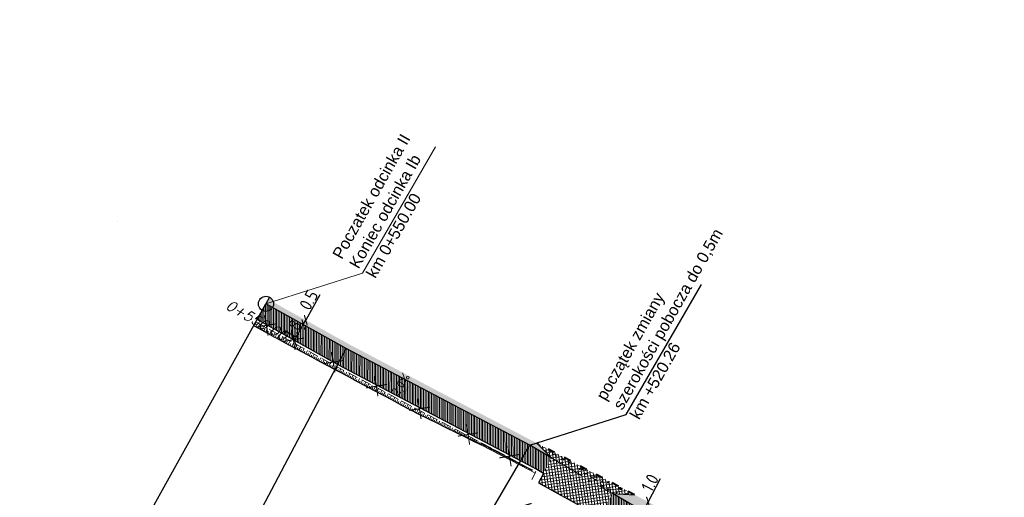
# Model space of a CAD drawing. Header units: metres. Extents: x 8431043 to 8456388, y 5766167 to 5771876.
# Tile 8 of 31: x 8433950 to 8434048, y 5770340 to 5770388. Entities that reach past the tile are written whole.
import ezdxf

# ---------------------------------------------------------------- set-up
doc = ezdxf.new("R2010")
doc.units = ezdxf.units.M
for name, pattern in [('4011', [6, 4, -2]), ('ACAD_ISO03W100', [30, 12, -18]), ('ACAD_ISO10W100', [18, 12, -3, 0, -3]), ('BUF', [0]), ('CIĄGŁA', [0])]:
    doc.linetypes.add(name, pattern=pattern)
for name, color, linetype, lineweight in [('_OPISY', 7, 'Continuous', 25), ('hatch kostka', 210, 'Continuous', 9), ('kreskowanie skarp', 250, 'Continuous', 15), ('LINES', 7, 'Continuous', 0), ('linia', 7, 'CIĄGŁA', 20), ('pochylenia', 7, 'Continuous', 13), ('WYMIARY', 253, 'Continuous', 13), ('Zalacznik_3_Rowy DW837|Zalacznik_3_Rowy DW837|zdi pobocze', 250, '4011', 18), ('zdi krawedz jezdni', 250, '4011', 30), ('zdi krawężnik na trapezowy', 253, 'ACAD_ISO03W100', 40), ('zdi_obrzeze chodnikowe 8x30', 6, 'Continuous', 30)]:
    doc.layers.add(name, color=color, linetype=linetype, lineweight=lineweight)
for name, color, linetype in [('C-DROGI-SYTUACJA', 7, 'Continuous'), ('C-DROGI-SYTUACJA-ETYKIETY', 1, 'Continuous'), ('DRO_Podzespół', 7, 'Continuous'), ('S-5_opis_hektometr', 20, 'Continuous'), ('S-5_opis_pkt_geometrycznych', 20, 'Continuous')]:
    doc.layers.add(name, color=color, linetype=linetype)
doc.layers.add('hatch zdi chodniki', color=7, linetype='Continuous', lineweight=0, true_color=0x8345ba)
doc.styles.add('! romans poch 1.8 mm szer 1', font='romans.shx', dxfattribs={"oblique": 15, "height": 1.8})
doc.styles.add('ISOCP', font='geniso.shx')
doc.styles.add('własny_500', font='isocp.shx', dxfattribs={"width": 0.9, "height": 1.2})
doc.dimstyles.new('kopia własny 500', dxfattribs={"dimtxt": 1.2, "dimasz": 0.8, "dimexe": 0.1795, "dimexo": 0.0625, "dimgap": 0.09, "dimtad": 3, "dimdec": 1, "dimzin": 0, "dimdsep": 46, "dimtxsty": 'własny_500', "dimblk": 'ARCHTICK', "dimcen": 0.09, "dimaunit": 2, "dimadec": 4, "dimazin": 0, "dimtfac": 1, "dimtdec": 1, "dimtofl": 0, "dimtmove": 2, "dimatfit": 3, "dimldrblk": 'ARCHTICK', "dimfxl": 1, "dimtolj": 1, "dimtzin": 0, "dimarcsym": 0})

# ---------------------------------------------------------------- blocks, each defined once
blk = doc.blocks.new('_ARCHTICK')
at = {"color": 0, "linetype": 'ByBlock', "const_width": 0.15}
blk.add_lwpolyline([(-0.5, -0.5), (0.5, 0.5)], dxfattribs=at)
blk = doc.blocks.new('*D69')
at = {"layer": 'Defpoints', "color": 0, "transparency": 16777216}
for p in [(8434012.213, 5770340.119), (8434011.746, 5770339.235), (8434012.319, 5770338.933)]:
    blk.add_point(p, dxfattribs=at)
at = {"layer": 'WYMIARY', "color": 0, "lineweight": -2, "transparency": 16777216}
for p, q in [((8434013.999, 5770342.119), (8434012.785, 5770339.817)), ((8434012.785, 5770339.817), (8434012.319, 5770338.933))]:
    blk.add_line(p, q, dxfattribs=at)
at = {"layer": 'WYMIARY', "color": 0, "lineweight": -2, "transparency": 16777216, "xscale": 0.75, "yscale": 0.75, "zscale": 0.75}
for p, rotation in [((8434012.785, 5770339.817), 62.18559174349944), ((8434012.319, 5770338.933), 242.1855917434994)]:
    blk.add_blockref('_ARCHTICK', p, dxfattribs=dict(at, rotation=rotation))
at = {"layer": 'WYMIARY', "color": 0, "transparency": 16777216, "insert": (8434012.975, 5770341.709), "char_height": 1.25, "attachment_point": 5, "rotation": 62.18559, "style": 'ISOCP'}
blk.add_mtext('\\A1;1.0', dxfattribs=at)
blk = doc.blocks.new('*D75')
at = {"layer": 'Defpoints', "color": 0, "transparency": 16777216}
for p in [(8434749.828, 5771876.32), (8434750.943, 5771875.576), (8432377.706, 5768319.94)]:
    blk.add_point(p, dxfattribs=at)
at = {"layer": 'WYMIARY', "color": 0, "lineweight": -2, "transparency": 16777216}
blk.add_line((8432378.821, 5768319.196), (8434750.943, 5771875.576), dxfattribs=at)
at = {"layer": 'WYMIARY', "color": 0, "lineweight": -2, "transparency": 16777216, "xscale": 0.75, "yscale": 0.75, "zscale": 0.75}
for p, rotation in [((8434750.943, 5771875.576), 56.29653123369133), ((8432378.821, 5768319.196), 236.2965312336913)]:
    blk.add_blockref('_ARCHTICK', p, dxfattribs=dict(at, rotation=rotation))
at = {"layer": 'WYMIARY', "color": 0, "transparency": 16777216, "insert": (8433564.287, 5770097.783), "char_height": 1.25, "attachment_point": 5, "rotation": 56.29653, "style": 'ISOCP'}
blk.add_mtext('\\A1;4274.9', dxfattribs=at)
blk = doc.blocks.new('*D78')
at = {"layer": 'Defpoints', "color": 0, "transparency": 16777216}
for p in [(8434001.895, 5770341.699), (8434008.026, 5770338.337), (8434006.831, 5770336.157)]:
    blk.add_point(p, dxfattribs=at)
at = {"layer": 'WYMIARY', "color": 0, "lineweight": -2, "transparency": 16777216}
blk.add_line((8434000.699, 5770339.518), (8434006.831, 5770336.157), dxfattribs=at)
at = {"layer": 'WYMIARY', "color": 0, "lineweight": -2, "transparency": 16777216, "xscale": 0.75, "yscale": 0.75, "zscale": 0.75}
for p, rotation in [((8434000.699, 5770339.518), 151.2659192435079), ((8434006.831, 5770336.157), 331.2659192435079)]:
    blk.add_blockref('_ARCHTICK', p, dxfattribs=dict(at, rotation=rotation))
at = {"layer": 'WYMIARY', "color": 0, "transparency": 16777216, "insert": (8434004.109, 5770338.464), "char_height": 1.25, "attachment_point": 5, "rotation": 331.26592, "style": 'ISOCP'}
blk.add_mtext('\\A1;7.0', dxfattribs=at)
blk = doc.blocks.new('*U80')
at = {"layer": 'C-DROGI-SYTUACJA', "color": 1, "linetype": 'ACAD_ISO10W100', "lineweight": 13, "ltscale": 0.3}
for p, q in [((8433982.782, 5770355.08), (8433974.8, 5770359.516)), ((8434001.014, 5770345.462), (8433982.782, 5770355.08)), ((8434010.908, 5770339.677), (8434001.014, 5770345.462))]:
    blk.add_line(p, q, dxfattribs=at)
at = {"layer": 'C-DROGI-SYTUACJA', "color": 253, "linetype": 'ACAD_ISO03W100', "lineweight": 13, "ltscale": 0.1}
for p, q in [((8433982.782, 5770355.08), (8433982.782, 5770355.08)), ((8433982.782, 5770355.08), (8433982.782, 5770355.08)), ((8434001.014, 5770345.462), (8434001.014, 5770345.462)), ((8434001.014, 5770345.462), (8434001.014, 5770345.462))]:
    blk.add_line(p, q, dxfattribs=at)
blk = doc.blocks.new('symbol hektometru sytuacja')
at = {"layer": 'S-5_opis_hektometr'}
blk.add_hatch(color=1, dxfattribs=at).paths.add_polyline_path([(0, 0.5, 0.414214), (-0.5, 0, 0.414214), (0, -0.5)])
at = {"layer": 'S-5_opis_hektometr', "color": 1}
blk.add_lwpolyline([(0, -0.5), (0, 0.5)], dxfattribs=at)
blk.add_circle((0, 0), 0.5, dxfattribs=at)
blk = doc.blocks.new('*U81')
at = {"layer": 'S-5_opis_hektometr', "color": 1, "linetype": 'Continuous', "lineweight": -3, "xscale": 1.5, "yscale": 1.5, "zscale": 1.5, "rotation": 150.9368206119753}
blk.add_blockref('symbol hektometru sytuacja', (8433974.8, 5770359.516), dxfattribs=at)
at = {"layer": 'S-5_opis_hektometr', "color": 7, "linetype": 'Continuous', "lineweight": -3, "insert": (8433974.132, 5770358.314), "char_height": 1, "attachment_point": 2, "rotation": 330.93682, "style": '! romans poch 1.8 mm szer 1'}
blk.add_mtext('0+550.00', dxfattribs=at)
blk = doc.blocks.new('*U82')
at = {"layer": 'S-5_opis_pkt_geometrycznych', "color": 20, "linetype": 'Continuous', "lineweight": -3}
for p, q in [((8433953.26, 5770320.758), (8433974.8, 5770359.516)), ((8433967.184, 5770325.514), (8433982.782, 5770355.08)), ((8433984.178, 5770316.668), (8434001.014, 5770345.462))]:
    blk.add_line(p, q, dxfattribs=at)
blk = doc.blocks.new('sdd')
at = {"layer": 'linia', "flags": 128}
blk.add_lwpolyline([(8433974.8, 5770359.516), (8433984.383, 5770362.579), (8433991.666, 5770375.143)], dxfattribs=at)
at = {"layer": 'C-DROGI-SYTUACJA', "color": 7, "linetype": 'Continuous', "lineweight": -3}
blk.add_blockref('*U80', (0, 0), dxfattribs=at)
at = {"layer": 'C-DROGI-SYTUACJA-ETYKIETY', "color": 4, "linetype": 'Continuous', "lineweight": 35}
for name in ['*U81', '*U82']:
    blk.add_blockref(name, (0, 0), dxfattribs=at)
at = {"layer": '_OPISY', "linetype": 'Continuous', "insert": (8433985.691, 5770361.966), "char_height": 1.15, "width": 39.94755, "attachment_point": 7, "rotation": 60.43929, "style": 'ISOCP'}
blk.add_mtext('{\\fArial|b0|i0|c238|p34;Poczatek odcinka II\\PKoniec odcinka Ib\\Pkm 0+550.00}', dxfattribs=at)
blk = doc.blocks.new('*D84')
at = {"layer": 'Defpoints', "color": 0, "transparency": 16777216}
for p in [(8433978.453, 5770357.486), (8433978.515, 5770357.452), (8433977.579, 5770355.913)]:
    blk.add_point(p, dxfattribs=at)
at = {"layer": 'WYMIARY', "color": 0, "lineweight": -2, "transparency": 16777216}
blk.add_line((8433977.641, 5770355.878), (8433978.515, 5770357.452), dxfattribs=at)
at = {"layer": 'WYMIARY', "color": 0, "lineweight": -2, "transparency": 16777216, "xscale": 0.75, "yscale": 0.75, "zscale": 0.75}
for p, rotation in [((8433978.515, 5770357.452), 60.93682061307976), ((8433977.641, 5770355.878), 240.9368206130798)]:
    blk.add_blockref('_ARCHTICK', p, dxfattribs=dict(at, rotation=rotation))
at = {"layer": 'WYMIARY', "color": 0, "transparency": 16777216, "insert": (8433977.453, 5770357.012), "char_height": 1.25, "attachment_point": 5, "rotation": 60.93682, "style": 'ISOCP'}
blk.add_mtext('\\A1;1.8', dxfattribs=at)
blk = doc.blocks.new('*D85')
at = {"layer": 'Defpoints', "color": 0, "transparency": 16777216}
for p in [(8433978.386, 5770358.095), (8433978.453, 5770357.486), (8433978.758, 5770357.889)]:
    blk.add_point(p, dxfattribs=at)
at = {"layer": 'WYMIARY', "color": 0, "lineweight": -2, "transparency": 16777216}
for p in [(8433980.163, 5770360.416), (8433978.515, 5770357.452)]:
    blk.add_line(p, (8433978.758, 5770357.889), dxfattribs=at)
at = {"layer": 'WYMIARY', "color": 0, "lineweight": -2, "transparency": 16777216, "xscale": 0.75, "yscale": 0.75, "zscale": 0.75}
for p, rotation in [((8433978.758, 5770357.889), 60.93682061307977), ((8433978.515, 5770357.452), 240.9368206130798)]:
    blk.add_blockref('_ARCHTICK', p, dxfattribs=dict(at, rotation=rotation))
at = {"layer": 'WYMIARY', "color": 0, "transparency": 16777216, "insert": (8433979.056, 5770359.897), "char_height": 1.25, "attachment_point": 5, "rotation": 60.93682, "style": 'ISOCP'}
blk.add_mtext('\\A1;0.5', dxfattribs=at)

msp = doc.modelspace()

# ---------------------------------------------------------------- hatches: boundary and pattern name
at = {"layer": 'hatch kostka', "linetype": 'Continuous', "lineweight": 5, "true_color": 0xfecc66}
h = msp.add_hatch(dxfattribs=at)
h.set_pattern_fill('ANSI37', color=31, scale=0.09, angle=-36.63285)
h.set_pattern_definition([(8.367146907, (0, 0), (-0.041581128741, 0.282708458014), []), (98.367146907, (0, 0), (-0.282708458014, -0.041581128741), [])])
h.paths.add_polyline_path([(8434003.489, 5770344.721), (8434001.72, 5770345.655), (8434003.204, 5770344.181), (8434001.895, 5770341.699), (8434008.026, 5770338.337), (8434009.246, 5770340.649), (8434011.442, 5770340.526), (8434009.673, 5770341.459)])
at = {"layer": 'hatch zdi chodniki', "lineweight": 13, "transparency": 33554687}
h = msp.add_hatch(dxfattribs=at)
h.set_pattern_fill('DOTS', color=3, scale=0.13, style=0)
h.paths.add_polyline_path([(8434291.477, 5770237.592), (8434289.272, 5770237.22), (8434294.219, 5770235.709), (8434304.064, 5770232.504), (8434352.975, 5770216.485), (8434351.386, 5770218.057), (8434304.375, 5770233.454), (8434294.52, 5770236.663)])
h.paths.add_polyline_path([(8434266.018, 5770244.733), (8434265.639, 5770244.676), (8434266.015, 5770244.554)])
h.paths.add_polyline_path([(8434267.85, 5770245.01), (8434266.018, 5770244.733), (8434266.015, 5770244.554), (8434270.421, 5770243.126), (8434280.902, 5770239.775), (8434284.092, 5770238.801), (8434282.471, 5770240.342), (8434281.2, 5770240.73), (8434270.728, 5770244.077)])
h.paths.add_polyline_path([(8434149.083, 5770283.339), (8434146.907, 5770283.089), (8434157.392, 5770279.145), (8434183.652, 5770271.152), (8434226.176, 5770257.466), (8434259.239, 5770246.75), (8434257.644, 5770248.318), (8434226.484, 5770258.418), (8434183.951, 5770272.107), (8434157.714, 5770280.092)])
h.paths.add_polyline_path([(8434094.662, 5770300.267), (8434093.121, 5770301.888), (8434084.6, 5770304.97), (8434081.22, 5770305.98), (8434077.409, 5770307.545), (8434076.937, 5770306.658), (8434080.886, 5770305.036), (8434084.287, 5770304.02)])
h.paths.add_polyline_path([(8434101.584, 5770298.826), (8434099.363, 5770298.566), (8434102.578, 5770297.403), (8434143.622, 5770284.325), (8434142.025, 5770285.883), (8434102.9, 5770298.35)])
h.paths.add_polyline_path([(8434011.442, 5770340.526), (8434009.246, 5770340.649), (8434010.908, 5770339.677), (8434013.388, 5770338.368), (8434047.859, 5770319.647), (8434066.478, 5770310.954), (8434076.937, 5770306.658), (8434077.409, 5770307.545), (8434066.88, 5770311.87), (8434048.31, 5770320.54), (8434013.86, 5770339.25)])
h.paths.add_polyline_path([(8433893.006, 5770405.515), (8433891.889, 5770405.573), (8433905.229, 5770398.018), (8433905.33, 5770397.958), (8433905.528, 5770398.422), (8433905.48, 5770398.45)])
h.paths.add_polyline_path([(8433748.793, 5770512.117), (8433746.759, 5770513.046), (8433749.963, 5770509.073), (8433750.804, 5770508.222), (8433762.888, 5770493.325), (8433772.314, 5770482.022), (8433776.22, 5770478.9), (8433763.66, 5770493.96), (8433751.55, 5770508.89), (8433750.71, 5770509.74)])
h.paths.add_polyline_path([(8433722.133, 5770543.576), (8433721.656, 5770545.761), (8433699.12, 5770573.7), (8433684.56, 5770591.47), (8433678.06, 5770600.19), (8433665.01, 5770615.39), (8433650.72, 5770633.02), (8433646.54, 5770638.47), (8433641.4, 5770644.56), (8433638.24, 5770647.86), (8433633.92, 5770651.89), (8433628.93, 5770655.99), (8433625.45, 5770658.54), (8433620.64, 5770661.61), (8433615.52, 5770664.21), (8433611.16, 5770665.93), (8433605.98, 5770667.46), (8433600.42, 5770668.54), (8433595.22, 5770669.19), (8433591.69, 5770669.45), (8433588.3, 5770669.58), (8433585.73, 5770669.59), (8433584.66, 5770669.57), (8433578.02, 5770669.4), (8433570.07, 5770668.93), (8433535.02, 5770665.16), (8433485.31, 5770659.82), (8433471.71, 5770658.26), (8433462.94, 5770656.9), (8433452.67, 5770654.68), (8433445.44, 5770652.68), (8433437.08, 5770649.89), (8433430.89, 5770647.48), (8433422.58, 5770643.75), (8433415.28, 5770639.99), (8433407.52, 5770635.43), (8433399.86, 5770630.32), (8433394.21, 5770626.11), (8433389.06, 5770621.91), (8433384.92, 5770618.26), (8433379.84, 5770613.41), (8433375.1, 5770608.47), (8433369.83, 5770602.43), (8433366.47, 5770598.28), (8433360.39, 5770590.39), (8433330.15, 5770550.58), (8433325.4, 5770544.43), (8433322.62, 5770541.08), (8433319.22, 5770537.42), (8433315.34, 5770533.91), (8433311.49, 5770531.11), (8433308.5, 5770529.35), (8433305.18, 5770527.75), (8433300.92, 5770526.19), (8433296.07, 5770525.01), (8433292.33, 5770524.5), (8433289.92, 5770524.35), (8433287.56, 5770524.33), (8433283.49, 5770524.61), (8433278.75, 5770525.44), (8433274.38, 5770526.72), (8433271.03, 5770528.06), (8433267.26, 5770529.98), (8433263.73, 5770532.25), (8433259.5, 5770535.71), (8433256.42, 5770538.88), (8433255.372, 5770540.221), (8433254.831, 5770539.289), (8433255.665, 5770538.222), (8433258.823, 5770534.972), (8433263.141, 5770531.44), (8433266.761, 5770529.112), (8433270.617, 5770527.148), (8433274.053, 5770525.774), (8433278.523, 5770524.465), (8433283.369, 5770523.616), (8433287.53, 5770523.33), (8433289.955, 5770523.35), (8433292.429, 5770523.504), (8433296.256, 5770524.026), (8433301.211, 5770525.232), (8433305.57, 5770526.828), (8433308.972, 5770528.467), (8433312.039, 5770530.273), (8433315.971, 5770533.133), (8433319.923, 5770536.708), (8433323.372, 5770540.42), (8433326.181, 5770543.805), (8433330.944, 5770549.972), (8433361.184, 5770589.782), (8433367.255, 5770597.66), (8433370.596, 5770601.786), (8433375.838, 5770607.795), (8433380.546, 5770612.702), (8433385.596, 5770617.523), (8433389.707, 5770621.147), (8433394.825, 5770625.321), (8433400.437, 5770629.503), (8433408.051, 5770634.582), (8433415.763, 5770639.114), (8433423.014, 5770642.849), (8433431.276, 5770646.557), (8433437.42, 5770648.949), (8433445.732, 5770651.723), (8433452.909, 5770653.709), (8433463.122, 5770655.916), (8433471.844, 5770657.269), (8433485.42, 5770658.826), (8433535.127, 5770664.166), (8433570.153, 5770667.933), (8433577.874, 5770668.39), (8433592.619, 5770665.234), (8433598.335, 5770664.537), (8433606.412, 5770662.749), (8433611.111, 5770661.077), (8433616.22, 5770658.705), (8433620.647, 5770656.174), (8433628.138, 5770651.177), (8433630.683, 5770649.391), (8433643.107, 5770640.987), (8433645.761, 5770637.843), (8433649.935, 5770632.401), (8433664.242, 5770614.749), (8433677.279, 5770599.565), (8433683.772, 5770590.854), (8433698.344, 5770573.069)])
h.paths.add_polyline_path([(8433727.509, 5770538.504), (8433725.475, 5770539.433), (8433743.033, 5770517.666), (8433742.555, 5770519.85)])
h.paths.add_polyline_path([(8433804.671, 5770453.717), (8433807.358, 5770451.327), (8433816.902, 5770444.971), (8433867.591, 5770417.645), (8433884.716, 5770409.271), (8433884.037, 5770410.16), (8433867.82, 5770418.09), (8433817.16, 5770445.4)])
h.paths.add_polyline_path([(8434386.872, 5770204.269), (8434387.262, 5770205.19), (8434380.028, 5770208.307), (8434373.3, 5770210.88), (8434361.004, 5770214.907), (8434358.792, 5770214.579), (8434372.966, 5770209.937), (8434379.651, 5770207.381)])
h.paths.add_polyline_path([(8433975.043, 5770359.953), (8433974.8, 5770359.516), (8433982.782, 5770355.08), (8434001.014, 5770345.462), (8434003.204, 5770344.181), (8434001.72, 5770345.655), (8433983.02, 5770355.52)])
at = {"layer": 'hatch zdi chodniki', "lineweight": 5}
h = msp.add_hatch(dxfattribs=at)
h.set_pattern_fill('ANSI31', color=256, scale=0.05, angle=45, style=0)
h.paths.add_polyline_path([(8434009.246, 5770340.649), (8434008.373, 5770338.994), (8434008.559, 5770338.881), (8434012.539, 5770336.781), (8434047.048, 5770318.039), (8434065.755, 5770309.305), (8434076.086, 5770305.062), (8434076.937, 5770306.658), (8434066.478, 5770310.954), (8434047.859, 5770319.647), (8434013.388, 5770338.368), (8434010.908, 5770339.677)])
h.paths.add_polyline_path([(8433974.8, 5770359.516), (8433973.926, 5770357.943), (8433981.925, 5770353.497), (8434001.557, 5770343.14), (8434002.388, 5770342.635), (8434003.204, 5770344.181), (8434001.014, 5770345.462), (8433982.782, 5770355.08)])
at = {"layer": 'zdi krawedz jezdni', "ltscale": 0.4}
h = msp.add_hatch(dxfattribs=at)
h.set_pattern_fill('AR-CONC', color=5, scale=0.01)
edge = h.paths.add_edge_path()
edge.add_line((8434009.246, 5770340.649), (8434011.442, 5770340.526))
edge.add_line((8434011.442, 5770340.526), (8434009.673, 5770341.459))
edge.add_line((8434009.673, 5770341.459), (8434003.489, 5770344.721))
edge.add_line((8434003.489, 5770344.721), (8434001.72, 5770345.655))

# ---------------------------------------------------------------- linework, layer by layer
at = {"flags": 128}
msp.add_lwpolyline([(8434001.014, 5770345.462), (8434010.597, 5770348.525), (8434018.09, 5770361.452)], dxfattribs=at)
at = {"layer": 'C-DROGI-SYTUACJA', "color": 253, "linetype": 'ACAD_ISO03W100', "lineweight": 13, "ltscale": 0.1}
for p, q in [((8433960.092, 5770367.69), (8433960.092, 5770367.69)), ((8433960.092, 5770367.69), (8433960.092, 5770367.69)), ((8433982.782, 5770355.08), (8433982.782, 5770355.08)), ((8433982.782, 5770355.08), (8433982.782, 5770355.08)), ((8434001.014, 5770345.462), (8434001.014, 5770345.462)), ((8434001.014, 5770345.462), (8434001.014, 5770345.462))]:
    msp.add_line(p, q, dxfattribs=at)
at = {"layer": 'C-DROGI-SYTUACJA', "color": 1, "linetype": 'ACAD_ISO10W100', "lineweight": 13, "ltscale": 0.3}
for p, q in [((8433982.782, 5770355.08), (8433974.8, 5770359.516)), ((8434001.014, 5770345.462), (8433982.782, 5770355.08)), ((8434010.908, 5770339.677), (8434001.014, 5770345.462))]:
    msp.add_line(p, q, dxfattribs=at)
at = {"layer": 'DRO_Podzespół'}
msp.add_lwpolyline([(8433996.223, 5770345.457), (8433995.403, 5770345.863), (8433994.507, 5770346.306), (8433993.61, 5770346.75), (8433992.714, 5770347.194), (8433991.817, 5770347.637), (8433990.92, 5770348.081), (8433990.024, 5770348.525), (8433989.135, 5770348.983), (8433988.252, 5770349.453), (8433987.37, 5770349.923), (8433986.487, 5770350.393), (8433985.605, 5770350.863), (8433984.722, 5770351.334), (8433983.839, 5770351.804), (8433982.957, 5770352.274), (8433982.074, 5770352.744), (8433981.669, 5770352.96), (8433981.138, 5770353.247), (8433980.258, 5770353.722), (8433979.377, 5770354.197), (8433978.497, 5770354.672), (8433977.617, 5770355.146), (8433976.737, 5770355.621), (8433975.857, 5770356.096), (8433975.691, 5770356.185), (8433974.979, 5770356.575), (8433974.102, 5770357.055), (8433973.589, 5770357.336)], dxfattribs=at)
at = {"layer": 'kreskowanie skarp'}
for p, q in [((8433973.601, 5770357.329), (8433973.815, 5770357.719)), ((8433973.796, 5770357.222), (8433973.902, 5770357.417)), ((8433973.99, 5770357.116), (8433974.202, 5770357.503)), ((8433974.184, 5770357.01), (8433974.289, 5770357.203)), ((8433974.377, 5770356.905), (8433974.587, 5770357.289)), ((8433974.569, 5770356.799), (8433974.674, 5770356.991)), ((8433974.761, 5770356.695), (8433974.97, 5770357.077)), ((8433974.952, 5770356.59), (8433975.056, 5770356.78)), ((8433975.142, 5770356.486), (8433975.35, 5770356.865)), ((8433975.332, 5770356.382), (8433975.435, 5770356.571)), ((8433975.521, 5770356.278), (8433975.727, 5770356.656)), ((8433975.898, 5770356.074), (8433976.1, 5770356.448)), ((8433975.71, 5770356.175), (8433975.811, 5770356.364)), ((8433976.085, 5770355.973), (8433976.186, 5770356.159)), ((8433976.272, 5770355.872), (8433976.471, 5770356.242)), ((8433976.457, 5770355.772), (8433976.556, 5770355.956)), ((8433976.64, 5770355.673), (8433976.838, 5770356.039)), ((8433976.823, 5770355.575), (8433976.921, 5770355.756)), ((8433977.005, 5770355.477), (8433977.199, 5770355.837)), ((8433977.185, 5770355.379), (8433977.282, 5770355.559)), ((8433977.364, 5770355.283), (8433977.557, 5770355.639)), ((8433977.543, 5770355.187), (8433977.638, 5770355.364)), ((8433977.72, 5770355.091), (8433977.909, 5770355.443)), ((8433977.895, 5770354.996), (8433977.99, 5770355.171)), ((8433978.07, 5770354.902), (8433978.258, 5770355.249)), ((8433978.244, 5770354.808), (8433978.337, 5770354.981)), ((8433978.417, 5770354.715), (8433978.602, 5770355.058)), ((8433978.588, 5770354.623), (8433978.68, 5770354.793)), ((8433978.759, 5770354.531), (8433978.941, 5770354.869)), ((8433978.928, 5770354.439), (8433979.019, 5770354.608)), ((8433979.096, 5770354.348), (8433979.277, 5770354.683)), ((8433979.43, 5770354.168), (8433979.608, 5770354.499)), ((8433979.264, 5770354.258), (8433979.353, 5770354.424)), ((8433979.595, 5770354.079), (8433979.684, 5770354.243)), ((8433979.759, 5770353.991), (8433979.935, 5770354.317)), ((8433979.922, 5770353.903), (8433980.01, 5770354.065)), ((8433980.084, 5770353.815), (8433980.258, 5770354.138)), ((8433980.246, 5770353.728), (8433980.332, 5770353.889)), ((8433980.406, 5770353.642), (8433980.577, 5770353.96)), ((8433980.565, 5770353.556), (8433980.65, 5770353.714)), ((8433980.723, 5770353.471), (8433980.892, 5770353.785)), ((8433980.88, 5770353.386), (8433980.964, 5770353.542)), ((8433981.036, 5770353.302), (8433981.203, 5770353.612)), ((8433981.191, 5770353.218), (8433981.274, 5770353.372)), ((8433981.345, 5770353.135), (8433981.511, 5770353.441)), ((8433981.498, 5770353.052), (8433981.581, 5770353.205)), ((8433981.867, 5770353.245), (8433981.705, 5770352.942)), ((8433981.76, 5770352.912), (8433981.922, 5770353.216)), ((8433981.814, 5770353.273), (8433981.814, 5770353.273)), ((8433981.912, 5770352.831), (8433981.993, 5770352.983)), ((8433982.064, 5770352.749), (8433982.227, 5770353.055)), ((8433982.217, 5770352.668), (8433982.299, 5770352.821)), ((8433982.37, 5770352.586), (8433982.534, 5770352.893)), ((8433982.524, 5770352.505), (8433982.606, 5770352.658)), ((8433982.678, 5770352.423), (8433982.842, 5770352.731)), ((8433982.986, 5770352.258), (8433983.151, 5770352.568)), ((8433982.832, 5770352.341), (8433982.914, 5770352.495)), ((8433983.141, 5770352.176), (8433983.223, 5770352.331)), ((8433983.296, 5770352.093), (8433983.461, 5770352.404)), ((8433983.451, 5770352.011), (8433983.534, 5770352.166)), ((8433983.607, 5770351.928), (8433983.773, 5770352.24)), ((8433983.763, 5770351.845), (8433983.846, 5770352.001)), ((8433983.919, 5770351.761), (8433984.086, 5770352.075)), ((8433984.076, 5770351.678), (8433984.159, 5770351.835)), ((8433984.233, 5770351.594), (8433984.4, 5770351.909)), ((8433984.39, 5770351.511), (8433984.474, 5770351.668)), ((8433984.547, 5770351.427), (8433984.716, 5770351.742)), ((8433984.863, 5770351.258), (8433985.032, 5770351.575)), ((8433984.705, 5770351.343), (8433984.79, 5770351.501)), ((8433985.022, 5770351.174), (8433985.107, 5770351.333)), ((8433985.181, 5770351.089), (8433985.35, 5770351.407)), ((8433985.34, 5770351.004), (8433985.425, 5770351.164)), ((8433985.499, 5770350.919), (8433985.67, 5770351.239)), ((8433985.659, 5770350.834), (8433985.744, 5770350.994)), ((8433985.819, 5770350.749), (8433985.99, 5770351.07)), ((8433985.98, 5770350.664), (8433986.065, 5770350.824)), ((8433986.141, 5770350.578), (8433986.312, 5770350.9)), ((8433986.302, 5770350.492), (8433986.388, 5770350.653)), ((8433986.463, 5770350.406), (8433986.635, 5770350.73)), ((8433986.787, 5770350.234), (8433986.96, 5770350.558)), ((8433986.625, 5770350.32), (8433986.711, 5770350.482)), ((8433986.949, 5770350.147), (8433987.036, 5770350.31)), ((8433987.112, 5770350.06), (8433987.286, 5770350.386)), ((8433987.275, 5770349.973), (8433987.362, 5770350.137)), ((8433987.438, 5770349.886), (8433987.613, 5770350.214)), ((8433987.602, 5770349.799), (8433987.69, 5770349.963)), ((8433987.766, 5770349.712), (8433987.941, 5770350.041)), ((8433987.931, 5770349.624), (8433988.018, 5770349.789)), ((8433988.095, 5770349.536), (8433988.271, 5770349.867)), ((8433988.26, 5770349.449), (8433988.348, 5770349.614)), ((8433988.426, 5770349.36), (8433988.602, 5770349.692)), ((8433988.591, 5770349.272), (8433988.68, 5770349.438)), ((8433988.758, 5770349.184), (8433988.935, 5770349.516)), ((8433988.924, 5770349.095), (8433989.013, 5770349.262)), ((8433989.091, 5770349.006), (8433989.269, 5770349.34)), ((8433989.259, 5770348.919), (8433989.345, 5770349.087)), ((8433989.426, 5770348.832), (8433989.598, 5770349.166)), ((8433989.593, 5770348.746), (8433989.679, 5770348.913)), ((8433989.759, 5770348.661), (8433989.93, 5770348.992)), ((8433989.925, 5770348.576), (8433990.01, 5770348.74)), ((8433990.09, 5770348.492), (8433990.253, 5770348.821)), ((8433990.417, 5770348.33), (8433990.576, 5770348.651)), ((8433990.254, 5770348.411), (8433990.335, 5770348.573)), ((8433990.577, 5770348.251), (8433990.656, 5770348.409)), ((8433990.735, 5770348.173), (8433990.89, 5770348.485)), ((8433990.892, 5770348.095), (8433990.968, 5770348.249)), ((8433991.046, 5770348.019), (8433991.196, 5770348.323)), ((8433991.198, 5770347.944), (8433991.272, 5770348.094)), ((8433991.348, 5770347.869), (8433991.495, 5770348.166)), ((8433991.497, 5770347.796), (8433991.569, 5770347.942)), ((8433991.643, 5770347.724), (8433991.786, 5770348.012)), ((8433991.787, 5770347.652), (8433991.858, 5770347.795)), ((8433991.93, 5770347.582), (8433992.069, 5770347.863)), ((8433992.071, 5770347.512), (8433992.139, 5770347.651)), ((8433992.209, 5770347.443), (8433992.345, 5770347.717)), ((8433992.346, 5770347.375), (8433992.413, 5770347.511)), ((8433992.482, 5770347.308), (8433992.614, 5770347.576)), ((8433992.615, 5770347.242), (8433992.681, 5770347.374)), ((8433992.747, 5770347.177), (8433992.876, 5770347.437)), ((8433992.877, 5770347.113), (8433992.941, 5770347.241)), ((8433993.006, 5770347.049), (8433993.131, 5770347.303)), ((8433993.132, 5770346.987), (8433993.194, 5770347.112)), ((8433993.257, 5770346.925), (8433993.38, 5770347.172)), ((8433993.381, 5770346.864), (8433993.441, 5770346.985)), ((8433993.503, 5770346.803), (8433993.622, 5770347.044)), ((8433993.623, 5770346.744), (8433993.682, 5770346.862)), ((8433993.742, 5770346.685), (8433993.858, 5770346.919)), ((8433993.859, 5770346.627), (8433993.916, 5770346.743)), ((8433993.975, 5770346.57), (8433994.088, 5770346.798)), ((8433994.201, 5770346.458), (8433994.312, 5770346.68)), ((8433994.089, 5770346.513), (8433994.145, 5770346.626)), ((8433994.313, 5770346.402), (8433994.367, 5770346.512)), ((8433994.422, 5770346.348), (8433994.53, 5770346.565)), ((8433994.531, 5770346.295), (8433994.584, 5770346.401)), ((8433994.638, 5770346.242), (8433994.742, 5770346.453)), ((8433994.743, 5770346.189), (8433994.795, 5770346.294)), ((8433994.847, 5770346.138), (8433994.949, 5770346.344)), ((8433994.95, 5770346.087), (8433995.001, 5770346.188)), ((8433995.052, 5770346.037), (8433995.151, 5770346.237)), ((8433995.152, 5770345.987), (8433995.201, 5770346.086)), ((8433995.251, 5770345.938), (8433995.347, 5770346.133)), ((8433995.348, 5770345.89), (8433995.396, 5770345.986)), ((8433995.445, 5770345.842), (8433995.539, 5770346.032)), ((8433995.54, 5770345.795), (8433995.586, 5770345.889)), ((8433995.634, 5770345.749), (8433995.725, 5770345.934)), ((8433995.726, 5770345.703), (8433995.772, 5770345.794)), ((8433995.818, 5770345.658), (8433995.907, 5770345.838)), ((8433995.908, 5770345.613), (8433995.952, 5770345.702)), ((8433995.997, 5770345.569), (8433996.084, 5770345.745)), ((8433996.085, 5770345.526), (8433996.128, 5770345.612)), ((8433996.172, 5770345.483), (8433996.256, 5770345.654)), ((8433996.327, 5770345.617), (8433996.239, 5770345.449)), ((8433996.41, 5770345.573), (8433996.366, 5770345.49)), ((8433996.491, 5770345.53), (8433996.405, 5770345.367)), ((8433996.572, 5770345.488), (8433996.529, 5770345.407)), ((8433996.651, 5770345.446), (8433996.567, 5770345.287)), ((8433996.73, 5770345.404), (8433996.688, 5770345.326)), ((8433996.807, 5770345.363), (8433996.725, 5770345.209)), ((8433996.883, 5770345.323), (8433996.843, 5770345.247)), ((8433996.959, 5770345.283), (8433996.879, 5770345.132)), ((8433997.033, 5770345.244), (8433996.994, 5770345.17)), ((8433997.107, 5770345.205), (8433997.029, 5770345.058)), ((8433997.036, 5770345.055), (8433997.113, 5770345.201)), ((8433997.043, 5770345.051), (8433997.044, 5770345.053)), ((8433997.123, 5770345.012), (8433997.123, 5770345.012)), ((8433997.129, 5770345.009), (8433997.205, 5770345.153)), ((8433997.135, 5770345.005), (8433997.135, 5770345.006)), ((8433997.141, 5770345.002), (8433997.218, 5770345.146)), ((8433997.148, 5770344.999), (8433997.148, 5770344.999)), ((8433997.154, 5770344.995), (8433997.23, 5770345.139)), ((8433997.193, 5770345.16), (8433997.155, 5770345.087)), ((8433997.161, 5770344.992), (8433997.162, 5770344.993)), ((8433997.168, 5770344.988), (8433997.244, 5770345.132)), ((8433997.316, 5770345.095), (8433997.24, 5770344.95)), ((8433997.389, 5770345.057), (8433997.351, 5770344.984)), ((8433997.461, 5770345.018), (8433997.385, 5770344.874)), ((8433997.534, 5770344.98), (8433997.495, 5770344.908)), ((8433997.606, 5770344.942), (8433997.53, 5770344.797)), ((8433997.678, 5770344.904), (8433997.64, 5770344.831)), ((8433997.751, 5770344.866), (8433997.674, 5770344.721)), ((8433997.823, 5770344.827), (8433997.785, 5770344.755)), ((8433997.895, 5770344.789), (8433997.819, 5770344.644)), ((8433997.968, 5770344.751), (8433997.93, 5770344.679)), ((8433998.04, 5770344.713), (8433997.964, 5770344.568)), ((8433998.113, 5770344.675), (8433998.074, 5770344.602)), ((8433998.185, 5770344.636), (8433998.109, 5770344.492)), ((8433998.257, 5770344.598), (8433998.219, 5770344.526)), ((8433998.33, 5770344.56), (8433998.253, 5770344.415)), ((8433998.402, 5770344.522), (8433998.364, 5770344.449)), ((8433998.475, 5770344.484), (8433998.398, 5770344.339)), ((8433998.547, 5770344.445), (8433998.509, 5770344.373)), ((8433998.619, 5770344.407), (8433998.543, 5770344.262)), ((8433998.692, 5770344.369), (8433998.654, 5770344.297)), ((8433998.764, 5770344.331), (8433998.688, 5770344.186)), ((8433998.837, 5770344.293), (8433998.798, 5770344.22)), ((8433998.909, 5770344.255), (8433998.833, 5770344.11)), ((8433998.981, 5770344.216), (8433998.943, 5770344.144)), ((8433999.054, 5770344.178), (8433998.977, 5770344.033)), ((8433999.126, 5770344.14), (8433999.088, 5770344.068)), ((8433999.198, 5770344.102), (8433999.122, 5770343.957)), ((8433999.271, 5770344.064), (8433999.233, 5770343.991)), ((8433999.343, 5770344.025), (8433999.267, 5770343.881)), ((8433999.416, 5770343.987), (8433999.377, 5770343.915)), ((8433999.488, 5770343.949), (8433999.412, 5770343.804)), ((8433999.56, 5770343.911), (8433999.522, 5770343.838)), ((8433999.633, 5770343.873), (8433999.556, 5770343.728)), ((8433999.705, 5770343.834), (8433999.667, 5770343.762)), ((8433999.778, 5770343.796), (8433999.701, 5770343.651)), ((8433999.85, 5770343.758), (8433999.812, 5770343.686)), ((8433999.922, 5770343.72), (8433999.846, 5770343.575)), ((8433999.995, 5770343.682), (8433999.957, 5770343.609)), ((8434000.067, 5770343.643), (8433999.991, 5770343.499)), ((8434000.14, 5770343.605), (8434000.101, 5770343.533)), ((8434000.212, 5770343.567), (8434000.136, 5770343.422)), ((8434000.284, 5770343.529), (8434000.246, 5770343.457)), ((8434000.357, 5770343.491), (8434000.28, 5770343.346)), ((8434000.429, 5770343.453), (8434000.391, 5770343.38)), ((8434000.502, 5770343.414), (8434000.425, 5770343.27)), ((8434000.574, 5770343.376), (8434000.536, 5770343.304)), ((8434000.583, 5770343.186), (8434000.583, 5770343.187)), ((8434000.596, 5770343.18), (8434000.596, 5770343.18)), ((8434000.608, 5770343.173), (8434000.609, 5770343.174)), ((8434000.615, 5770343.169), (8434000.691, 5770343.314)), ((8434000.621, 5770343.166), (8434000.622, 5770343.167)), ((8434000.634, 5770343.159), (8434000.634, 5770343.16)), ((8434000.647, 5770343.153), (8434000.647, 5770343.153)), ((8434000.66, 5770343.144), (8434000.661, 5770343.145)), ((8434000.673, 5770343.137), (8434000.674, 5770343.138)), ((8434000.75, 5770343.283), (8434000.675, 5770343.139)), ((8434000.687, 5770343.131), (8434000.687, 5770343.131)), ((8434000.699, 5770343.124), (8434000.699, 5770343.125)), ((8434000.712, 5770343.118), (8434000.712, 5770343.119)), ((8434000.724, 5770343.112), (8434000.724, 5770343.112)), ((8434000.737, 5770343.105), (8434000.737, 5770343.106)), ((8434000.75, 5770343.098), (8434000.751, 5770343.1)), ((8434000.897, 5770343.206), (8434000.86, 5770343.135)), ((8434000.966, 5770343.169), (8434000.893, 5770343.031)), ((8434001.034, 5770343.133), (8434000.998, 5770343.066)), ((8434001.101, 5770343.098), (8434001.03, 5770342.965)), ((8434001.166, 5770343.064), (8434001.132, 5770342.998)), ((8434001.231, 5770343.03), (8434001.163, 5770342.901)), ((8434001.294, 5770342.996), (8434001.261, 5770342.933))]:
    msp.add_line(p, q, dxfattribs=at)
at = {"layer": 'kreskowanie skarp', "flags": 128}
msp.add_lwpolyline([(8433996.239, 5770345.449), (8434001.03, 5770342.965), (8434001.56, 5770342.673)], dxfattribs=at)
at = {"layer": 'LINES', "color": 1, "linetype": 'BUF', "const_width": 0.1}
for points in [[(8433975.009, 5770356.361), (8433974.672, 5770358.38)], [(8433973.831, 5770357.202), (8433975.85, 5770357.539)], [(8433977.692, 5770354.934), (8433977.354, 5770356.953)], [(8433976.513, 5770355.775), (8433978.533, 5770356.112)], [(8433981.661, 5770352.71), (8433981.323, 5770354.73)], [(8433980.482, 5770353.552), (8433982.502, 5770353.889)], [(8433984.755, 5770351.155), (8433986.774, 5770351.492)], [(8433985.933, 5770350.314), (8433985.596, 5770352.333)], [(8433990.22, 5770348.063), (8433989.882, 5770350.082)], [(8433989.041, 5770348.904), (8433991.061, 5770349.241)], [(8433993.871, 5770346.351), (8433995.891, 5770346.688)], [(8433995.05, 5770345.51), (8433994.712, 5770347.529)], [(8433999.172, 5770343.354), (8433998.835, 5770345.374)], [(8433997.994, 5770344.195), (8434000.013, 5770344.533)]]:
    msp.add_lwpolyline(points, dxfattribs=at)
at = {"layer": 'pochylenia', "extrusion": (0, 0, -1)}
msp.add_solid([(-8433988.426, 5770350.071), (-8433989.202, 5770351.677), (-8433988.115, 5770350.22)], dxfattribs=at)
at = {"layer": 'Zalacznik_3_Rowy DW837|Zalacznik_3_Rowy DW837|zdi pobocze', "ltscale": 0.25, "flags": 128}
msp.add_lwpolyline([(8433973.804, 5770357.724), (8433981.806, 5770353.278), (8434001.636, 5770342.816), (8434001.237, 5770342.06)], dxfattribs=at)
at = {"layer": 'zdi krawężnik na trapezowy', "color": 19, "ltscale": 0.06, "true_color": 0x64211f, "flags": 128}
msp.add_lwpolyline([(8434011.442, 5770340.526), (8434009.673, 5770341.459), (8434003.489, 5770344.721), (8434001.72, 5770345.655)], dxfattribs=at)
at = {"layer": 'zdi_obrzeze chodnikowe 8x30', "flags": 128}
for points in [[(8434003.204, 5770344.181), (8434001.014, 5770345.462), (8433982.782, 5770355.08), (8433974.8, 5770359.516)], [(8434002.388, 5770342.635), (8434001.557, 5770343.14), (8433981.925, 5770353.497), (8433973.926, 5770357.943)], [(8434001.72, 5770345.655), (8434003.204, 5770344.181)], [(8434002.388, 5770342.635), (8434001.895, 5770341.699), (8434008.026, 5770338.337), (8434008.373, 5770338.994)], [(8434009.246, 5770340.649), (8434011.442, 5770340.526)], [(8434094.662, 5770300.267), (8434084.287, 5770304.02), (8434080.886, 5770305.036), (8434066.478, 5770310.954), (8434047.859, 5770319.647), (8434013.388, 5770338.368), (8434010.908, 5770339.677), (8434009.246, 5770340.649)]]:
    msp.add_lwpolyline(points, dxfattribs=at)

# ---------------------------------------------------------------- block references
at = {"layer": 'linia', "color": 4, "lineweight": 35}
msp.add_blockref('sdd', (0, 0), dxfattribs=at)

# ---------------------------------------------------------------- texts
at = {"layer": '_OPISY', "linetype": 'Continuous', "insert": (8434011.905, 5770347.912), "char_height": 1.15, "width": 39.94755, "attachment_point": 7, "rotation": 60.43929, "style": 'ISOCP'}
msp.add_mtext('{\\fArial|b0|i0|c238|p34;początek zmiany\\Pszerokości pobocza do 0,5m\\Pkm +520.26}', dxfattribs=at)
at = {"layer": 'pochylenia', "lineweight": 13, "style": 'ISOCP'}
msp.add_text('2,0%%%', height=0.9, rotation=58.88155, dxfattribs=at).set_placement((8433987.992, 5770350.325))

# ---------------------------------------------------------------- dimensions: what is measured, and where the dimension line sits
at = {"layer": 'WYMIARY', "color": 5}
for p1, p2, distance, picture, middle in [((8432377.706, 5768319.94), (8434749.828, 5771876.32), -1.34, '*D75', (8433564.287, 5770097.783)), ((8433977.579, 5770355.913), (8433978.453, 5770357.486), -0.071, '*D84', (8433977.453, 5770357.012)), ((8434001.895, 5770341.699), (8434008.026, 5770338.337), -2.487, '*D78', (8434004.109, 5770338.464))]:
    dim = msp.add_aligned_dim(p1=p1, p2=p2, distance=distance, dimstyle='kopia własny 500', override={"dimtxt": 1.25, "dimasz": 0.75, "dimtxsty": 'ISOCP', "dimse1": 1, "dimse2": 1, "dimtmove": 1}, dxfattribs=at)
    dim.commit()
    dim.dimension.update_dxf_attribs({"geometry": picture, "text_midpoint": middle})
for base, p1, p2, angle, picture, middle, dimtype in [((8433978.758, 5770357.889), (8433978.453, 5770357.486), (8433978.386, 5770358.095), 240.93682, '*D85', (8433979.824, 5770359.47), 160), ((8434012.319, 5770338.933), (8434012.213, 5770340.119), (8434011.746, 5770339.235), 242.18559, '*D69', (8434013.478, 5770341.444), 161)]:
    dim = msp.add_linear_dim(base=base, p1=p1, p2=p2, angle=angle, dimstyle='kopia własny 500', override={"dimtxt": 1.25, "dimasz": 0.75, "dimtxsty": 'ISOCP', "dimse1": 1, "dimse2": 1, "dimtmove": 1}, dxfattribs=at)
    dim.commit()
    dim.dimension.update_dxf_attribs({"geometry": picture, "text_midpoint": middle, "dimtype": dimtype})

doc.saveas('drawing.dxf')
